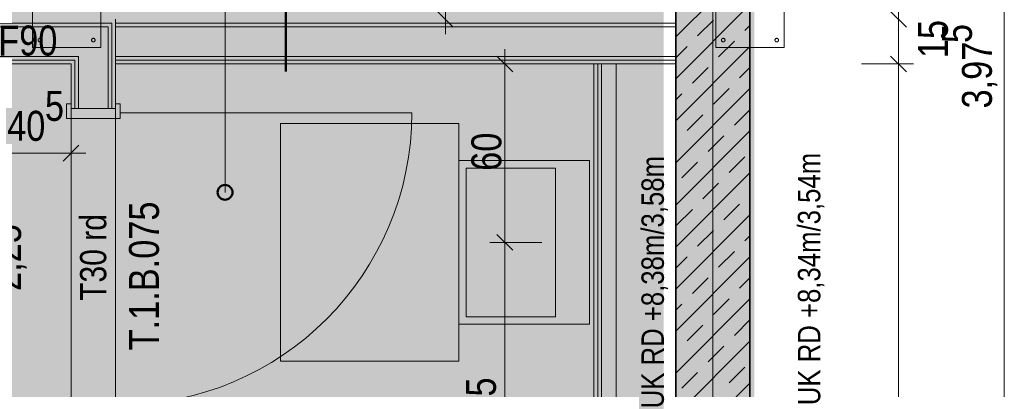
# Model space of a CAD drawing. Extents: x -620 to 300, y 62 to 1107.
# Tile 64 of 256: x -502 to -436, y 927 to 952. Entities that reach past the tile are written whole.
import ezdxf
from ezdxf.lldxf.tags import DXFTag

# ---------------------------------------------------------------- set-up
doc = ezdxf.new("R2010")
doc.units = 0
doc.layers.get('0').update_dxf_attribs({"lineweight": 35})
for name, color, linetype, lineweight, true_color in [('00 -Bauelemente -Dämmung innen', 7, 'Continuous', 9, 0xff7fe6), ('00 -Bauelemente -Gipskarton', 7, 'Continuous', 9, 0xff7fe6), ('00_Beschriftung UZ', 3, 'Continuous', 13, 0x00ff00), ('30 -34 Innenwände- 1 tragend', 7, 'Continuous', 13, 0xdd0806), ('30 -34 Innenwände- 2 nichttragend', 7, 'Continuous', 18, 0xff7fe6), ('30 -34 Innenwände- 4 Türen_Fenster', 9, 'Continuous', 15, 0x808080), ('40 -41 Abwasser_Wasser_Gas- 1 Abwasser + sanitäre Anlagen', 7, 'Continuous', 9, 0xff6633), ('60 -61 Ausstattung -1 Möbel -verdeckt', 9, 'grob-A06G9FRA8I', 13, 0x808080), ('70 -75 Raumstempel-2 Verweislinie', 1, 'Continuous', 9, 0xff0000), ('70 -76 Bemaßung- 2 Allgemein', 9, 'Continuous', 5, 0x808080), ('iwb_Layout BA_Markierung', 7, 'Continuous', 9, 0xbadcdc), ('iwb_Schraffur_ F90_feuerbestaendig', 1, 'Continuous', 13, 0xff0000), ('iwb_Schraffur_BW', 7, 'Continuous', 13, 0x7400e8), ('iwb_Sichtbeton', 2, 'Continuous', 50, 0xffff00), ('iwb_Sichtbeton-Shading', 2, 'Continuous', 50, 0xffff00)]:
    doc.layers.add(name, color=color, linetype=linetype, lineweight=lineweight, true_color=true_color)
for name, color, linetype, lineweight in [('70 -71 Achsen- 1 Gebäudeachsen', 7, 'STRICHPUNKT2-A06G9FR98I', 18), ('70 -75 Raumstempel- 3 Wandstempel', 7, 'Continuous', 50), ('Keine', 7, 'Continuous', 9), ('Keine-1', 7, 'Continuous', 15)]:
    doc.layers.add(name, color=color, linetype=linetype, lineweight=lineweight)
doc.styles.get("Standard").update_dxf_attribs({"font": 'ARIALN.TTF'})
tags = doc.linetypes.add('grob-A06G9FRA8I', pattern=[14, 3, -8, 3]).pattern_tags.tags
tags[8:9] = [DXFTag(74, 4), DXFTag(75, 0), DXFTag(340, '0'), DXFTag(46, 0.0), DXFTag(50, 0.0), DXFTag(44, 0.0), DXFTag(45, 0.0)]
tags[6:7] = [DXFTag(74, 4), DXFTag(75, 0), DXFTag(340, '0'), DXFTag(46, 0.0), DXFTag(50, 0.0), DXFTag(44, 0.0), DXFTag(45, 0.0)]
tags[4:5] = [DXFTag(74, 4), DXFTag(75, 0), DXFTag(340, '0'), DXFTag(46, 0.0), DXFTag(50, 0.0), DXFTag(44, 0.0), DXFTag(45, 0.0)]
tags = doc.linetypes.add('STRICHPUNKT2-A06G9FR98I', pattern=[12.7, 6.35, -3.175, 0, -3.175]).pattern_tags.tags
tags[10:11] = [DXFTag(74, 4), DXFTag(75, 0), DXFTag(340, '0'), DXFTag(46, 0.0), DXFTag(50, 0.0), DXFTag(44, 0.0), DXFTag(45, 0.0)]
tags[8:9] = [DXFTag(74, 4), DXFTag(75, 0), DXFTag(340, '0'), DXFTag(46, 0.0), DXFTag(50, 0.0), DXFTag(44, 0.0), DXFTag(45, 0.0)]
tags[6:7] = [DXFTag(74, 4), DXFTag(75, 0), DXFTag(340, '0'), DXFTag(46, 0.0), DXFTag(50, 0.0), DXFTag(44, 0.0), DXFTag(45, 0.0)]
tags[4:5] = [DXFTag(74, 4), DXFTag(75, 0), DXFTag(340, '0'), DXFTag(46, 0.0), DXFTag(50, 0.0), DXFTag(44, 0.0), DXFTag(45, 0.0)]

# ---------------------------------------------------------------- blocks, each defined once
blk = doc.blocks.new('Shading-A06G9FN58I', base_point=(42.225, 216.053))
at = {"layer": 'iwb_Sichtbeton-Shading', "color": 51, "true_color": 0xffff7f}
blk.add_solid([(-453.375, 988.053), (-452.775, 988.053), (-453.375, 831.053), (-452.775, 831.053)], dxfattribs=at)
blk = doc.blocks.new('Polygon-A06G9FR18I')
at = {"color": 0, "linetype": 'ByBlock', "lineweight": -2, "ltscale": 0.13}
blk.add_solid([(-459.025, 82.714), (-538.753, 82.502), (-458.857, 1079.919), (-538.753, 1079.919)], dxfattribs=at)
blk = doc.blocks.new('Referenz-A06G9FRB8I')
at = {"layer": '00 -Bauelemente -Dämmung innen', "color": 0, "linetype": 'Continuous', "ltscale": 0.13}
for p, q in [((-506.875, 951.053), (-496.275, 951.053)), ((-496.275, 945.553), (-496.275, 951.053)), ((-495.775, 951.053), (-458.075, 951.053)), ((-506.875, 949.053), (-498.275, 949.053)), ((-498.275, 945.553), (-498.275, 949.053)), ((-495.775, 949.053), (-458.075, 949.053)), ((-463.075, 948.553), (-463.075, 898.553)), ((-462.075, 948.553), (-462.075, 898.553))]:
    blk.add_line(p, q, dxfattribs=at)
at = {"layer": '00 -Bauelemente -Gipskarton', "color": 0, "linetype": 'Continuous', "ltscale": 0.13}
for p, q in [((-506.875, 951.303), (-496.025, 951.303)), ((-496.025, 945.553), (-496.025, 951.303)), ((-495.775, 945.553), (-495.775, 951.553)), ((-495.775, 951.303), (-458.075, 951.303)), ((-506.875, 951.053), (-496.275, 951.053)), ((-496.275, 945.553), (-496.275, 951.053)), ((-495.775, 951.053), (-458.075, 951.053)), ((-506.875, 949.053), (-498.275, 949.053)), ((-506.875, 948.803), (-498.525, 948.803)), ((-506.875, 948.553), (-498.775, 948.553)), ((-498.775, 945.553), (-498.775, 948.553)), ((-498.525, 945.553), (-498.525, 948.803)), ((-498.275, 945.553), (-498.275, 949.053)), ((-495.775, 949.053), (-458.075, 949.053)), ((-495.775, 948.803), (-458.075, 948.803)), ((-495.775, 948.553), (-458.075, 948.553)), ((-463.575, 948.553), (-463.575, 898.553)), ((-463.325, 948.553), (-463.325, 898.553)), ((-463.075, 948.553), (-463.075, 898.553))]:
    blk.add_line(p, q, dxfattribs=at)
at = {"layer": '30 -34 Innenwände- 1 tragend', "color": 0, "linetype": 'Continuous', "ltscale": 0.13}
for p, q in [((-458.075, 898.553), (-458.075, 988.053)), ((-453.075, 831.053), (-453.075, 988.053))]:
    blk.add_line(p, q, dxfattribs=at)
at = {"layer": '30 -34 Innenwände- 1 tragend', "color": 0, "lineweight": 35}
for p, q in [((-458.075, 898.553), (-458.075, 988.053)), ((-453.075, 831.053), (-453.075, 988.053))]:
    blk.add_line(p, q, dxfattribs=at)
at = {"layer": '30 -34 Innenwände- 1 tragend', "color": 0, "lineweight": 9}
for p, q in [((-458.075, 950.375), (-453.075, 955.375)), ((-458.075, 950.375), (-453.075, 955.375)), ((-458.075, 947.547), (-453.075, 952.547)), ((-458.075, 947.547), (-453.075, 952.547)), ((-456.6, 950.436), (-455.54, 951.496)), ((-456.6, 950.436), (-455.54, 951.496)), ((-453.418, 950.789), (-453.075, 951.132)), ((-453.418, 950.789), (-453.075, 951.132)), ((-455.186, 949.022), (-454.125, 950.082)), ((-455.186, 949.022), (-454.125, 950.082)), ((-458.075, 948.961), (-457.307, 949.729)), ((-458.075, 948.961), (-457.307, 949.729)), ((-458.075, 944.718), (-453.075, 949.718)), ((-458.075, 944.718), (-453.075, 949.718)), ((-456.954, 947.254), (-455.893, 948.314)), ((-456.954, 947.254), (-455.893, 948.314)), ((-453.772, 947.607), (-453.075, 948.304)), ((-453.772, 947.607), (-453.075, 948.304)), ((-458.075, 941.89), (-453.075, 946.89)), ((-458.075, 941.89), (-453.075, 946.89)), ((-458.075, 946.132), (-457.661, 946.547)), ((-458.075, 946.132), (-457.661, 946.547)), ((-455.54, 945.84), (-454.479, 946.9)), ((-455.54, 945.84), (-454.479, 946.9)), ((-457.307, 944.072), (-456.247, 945.132)), ((-457.307, 944.072), (-456.247, 945.132)), ((-454.125, 944.425), (-453.075, 945.475)), ((-454.125, 944.425), (-453.075, 945.475)), ((-458.075, 939.061), (-453.075, 944.061)), ((-458.075, 939.061), (-453.075, 944.061)), ((-458.075, 943.304), (-458.015, 943.365)), ((-458.075, 943.304), (-458.015, 943.365)), ((-455.893, 942.658), (-454.833, 943.718)), ((-455.893, 942.658), (-454.833, 943.718)), ((-457.661, 940.89), (-456.6, 941.95)), ((-457.661, 940.89), (-456.6, 941.95)), ((-454.479, 941.243), (-453.418, 942.304)), ((-454.479, 941.243), (-453.418, 942.304)), ((-458.075, 936.233), (-453.075, 941.233)), ((-458.075, 936.233), (-453.075, 941.233)), ((-456.247, 939.476), (-455.186, 940.536)), ((-456.247, 939.476), (-455.186, 940.536)), ((-458.015, 937.708), (-456.954, 938.769)), ((-458.015, 937.708), (-456.954, 938.769)), ((-454.833, 938.061), (-453.772, 939.122)), ((-454.833, 938.061), (-453.772, 939.122)), ((-458.075, 933.404), (-453.075, 938.404)), ((-458.075, 933.404), (-453.075, 938.404)), ((-456.6, 936.294), (-455.54, 937.354)), ((-456.6, 936.294), (-455.54, 937.354)), ((-453.418, 936.647), (-453.075, 936.99)), ((-453.418, 936.647), (-453.075, 936.99)), ((-455.186, 934.879), (-454.125, 935.94)), ((-455.186, 934.879), (-454.125, 935.94)), ((-458.075, 934.819), (-457.307, 935.587)), ((-458.075, 934.819), (-457.307, 935.587)), ((-458.075, 930.576), (-453.075, 935.576)), ((-458.075, 930.576), (-453.075, 935.576)), ((-456.954, 933.112), (-455.893, 934.172)), ((-456.954, 933.112), (-455.893, 934.172)), ((-453.772, 933.465), (-453.075, 934.162)), ((-453.772, 933.465), (-453.075, 934.162)), ((-458.075, 927.748), (-453.075, 932.748)), ((-458.075, 927.748), (-453.075, 932.748)), ((-455.54, 931.697), (-454.479, 932.758)), ((-455.54, 931.697), (-454.479, 932.758)), ((-458.075, 931.99), (-457.661, 932.405)), ((-458.075, 931.99), (-457.661, 932.405)), ((-454.125, 930.283), (-453.075, 931.333)), ((-454.125, 930.283), (-453.075, 931.333)), ((-457.307, 929.93), (-456.247, 930.99)), ((-457.307, 929.93), (-456.247, 930.99)), ((-458.075, 924.919), (-453.075, 929.919)), ((-458.075, 924.919), (-453.075, 929.919)), ((-458.075, 929.162), (-458.015, 929.223)), ((-458.075, 929.162), (-458.015, 929.223)), ((-455.893, 928.515), (-454.833, 929.576)), ((-455.893, 928.515), (-454.833, 929.576)), ((-454.479, 927.101), (-453.418, 928.162)), ((-454.479, 927.101), (-453.418, 928.162)), ((-457.661, 926.748), (-456.6, 927.808)), ((-457.661, 926.748), (-456.6, 927.808)), ((-458.075, 922.091), (-453.075, 927.091)), ((-458.075, 922.091), (-453.075, 927.091))]:
    blk.add_line(p, q, dxfattribs=at)
at = {"layer": '30 -34 Innenwände- 2 nichttragend', "color": 0, "linetype": 'Continuous', "ltscale": 0.18}
for p, q in [((-495.775, 945.553), (-495.775, 951.553)), ((-506.875, 948.553), (-498.775, 948.553)), ((-495.775, 948.553), (-458.075, 948.553)), ((-463.575, 948.553), (-463.575, 898.553)), ((-462.075, 948.553), (-462.075, 898.553)), ((-498.775, 945.553), (-498.775, 948.253)), ((-498.775, 945.553), (-498.775, 945.873)), ((-495.775, 945.553), (-495.775, 945.873))]:
    blk.add_line(p, q, dxfattribs=at)
at = {"layer": '30 -34 Innenwände- 4 Türen_Fenster', "color": 0}
for p, q in [((-499.075, 944.873), (-499.075, 945.873)), ((-499.075, 945.873), (-498.775, 945.873)), ((-498.775, 945.873), (-498.775, 945.553)), ((-495.775, 945.873), (-495.475, 945.873)), ((-495.775, 945.553), (-495.775, 945.873)), ((-495.475, 945.873), (-495.475, 945.273)), ((-498.775, 945.553), (-495.775, 945.553)), ((-495.475, 945.273), (-495.475, 944.873)), ((-495.475, 944.873), (-499.075, 944.873))]:
    blk.add_line(p, q, dxfattribs=at)
at = {"layer": '30 -34 Innenwände- 4 Türen_Fenster', "color": 0, "linetype": 'grob-A06G9FRA8I', "ltscale": 0.15}
for p, q in [((-498.775, 925.353), (-498.775, 945.553)), ((-495.775, 925.353), (-495.775, 945.553)), ((-495.475, 945.273), (-475.835, 945.273))]:
    blk.add_line(p, q, dxfattribs=at)
blk.add_ellipse((-495.475, 945.273), major_axis=(0, -19.64), ratio=1, start_param=0, end_param=1.570796, dxfattribs=at)
at = {"layer": '40 -41 Abwasser_Wasser_Gas- 1 Abwasser + sanitäre Anlagen', "color": 0, "linetype": 'Continuous', "ltscale": 0.13}
for p, q in [((-472.675, 942.053), (-463.875, 942.053)), ((-472.675, 931.053), (-472.675, 942.053)), ((-463.875, 942.053), (-463.875, 931.053)), ((-472.175, 941.553), (-466.175, 941.553)), ((-472.175, 931.553), (-472.175, 941.553)), ((-466.175, 941.553), (-466.175, 931.553)), ((-466.175, 931.553), (-472.175, 931.553)), ((-463.875, 931.053), (-472.675, 931.053))]:
    blk.add_line(p, q, dxfattribs=at)
at = {"layer": '60 -61 Ausstattung -1 Möbel -verdeckt', "color": 0, "linetype": 'grob-A06G9FRA8I', "ltscale": 0.13}
for p, q in [((-484.675, 928.553), (-484.675, 944.553)), ((-484.675, 944.553), (-472.675, 944.553)), ((-472.675, 944.553), (-472.675, 928.553)), ((-472.675, 928.553), (-484.675, 928.553))]:
    blk.add_line(p, q, dxfattribs=at)
at = {"layer": '70 -71 Achsen- 1 Gebäudeachsen', "color": 0, "linetype": 'STRICHPUNKT2-A06G9FR98I', "ltscale": 0.18}
blk.add_line((-455.575, 1076.993), (-455.575, 77.553), dxfattribs=at)
at = {"layer": '70 -75 Raumstempel- 3 Wandstempel', "color": 0, "linetype": 'Continuous', "ltscale": 0.5}
blk.add_line((-484.32, 952.053), (-484.32, 948.053), dxfattribs=at)
at = {"layer": '70 -75 Raumstempel-2 Verweislinie', "color": 0, "linetype": 'Continuous', "ltscale": 0.13}
blk.add_line((-488.408, 1068.119), (-488.408, 939.914), dxfattribs=at)
at = {"layer": '70 -75 Raumstempel-2 Verweislinie', "color": 0}
blk.add_line((-488.408, 1068.119), (-488.408, 939.914), dxfattribs=at)
at = {"layer": '70 -75 Raumstempel-2 Verweislinie', "color": 0, "linetype": 'ByBlock', "lineweight": 50, "ltscale": 0.5}
blk.add_circle((-488.408, 939.914), 0.5, dxfattribs=at)
at = {"layer": '70 -76 Bemaßung- 2 Allgemein', "color": 0, "linetype": 'Continuous', "ltscale": 0.13}
for p, q in [((-435.955, 909.614), (-435.955, 986.993)), ((-473.575, 950.553), (-473.575, 952.614)), ((-443.075, 950.553), (-443.075, 952.614)), ((-443.075, 950.553), (-443.075, 952.614)), ((-443.075, 948.553), (-443.075, 951.553)), ((-469.575, 949.553), (-469.575, 947.493)), ((-443.075, 949.553), (-443.075, 947.493)), ((-443.075, 949.553), (-443.075, 947.493)), ((-467.075, 948.553), (-470.575, 948.553)), ((-445.575, 948.553), (-442.075, 948.553)), ((-445.575, 948.553), (-442.075, 948.553)), ((-469.575, 937.614), (-469.575, 947.493)), ((-443.075, 899.614), (-443.075, 947.493)), ((-443.075, 947.493), (-443.075, 946.432)), ((-498.775, 945.053), (-498.775, 941.553)), ((-499.836, 942.553), (-505.815, 942.553)), ((-497.775, 942.553), (-499.836, 942.553)), ((-469.575, 935.553), (-469.575, 937.614)), ((-469.575, 937.553), (-469.575, 935.493)), ((-467.075, 936.553), (-470.575, 936.553)), ((-467.075, 936.553), (-470.575, 936.553)), ((-469.575, 914.614), (-469.575, 935.493))]:
    blk.add_line(p, q, dxfattribs=at)
at = {"layer": '70 -76 Bemaßung- 2 Allgemein', "color": 0, "linetype": 'Continuous', "lineweight": 20, "ltscale": 0.2}
for p, q in [((-473.045, 951.023), (-474.106, 952.084)), ((-442.545, 951.023), (-443.606, 952.084)), ((-442.545, 951.023), (-443.606, 952.084)), ((-470.106, 949.084), (-469.045, 948.023)), ((-443.606, 949.084), (-442.545, 948.023)), ((-443.606, 949.084), (-442.545, 948.023)), ((-498.245, 943.084), (-499.306, 942.023)), ((-469.045, 936.023), (-470.106, 937.084)), ((-470.106, 937.084), (-469.045, 936.023))]:
    blk.add_line(p, q, dxfattribs=at)
at = {"layer": 'Keine-1', "color": 0, "linetype": 'grob-A06G9FRA8I', "lineweight": 9, "ltscale": 0.13}
for p, q in [((-501.375, 949.653), (-501.375, 954.253)), ((-496.775, 954.253), (-496.775, 949.653)), ((-455.375, 949.653), (-455.375, 954.253)), ((-450.775, 954.253), (-450.775, 949.653)), ((-500.995, 950.165), (-500.993, 950.177)), ((-500.995, 950.153), (-500.995, 950.165)), ((-500.995, 950.141), (-500.995, 950.153)), ((-500.993, 950.13), (-500.995, 950.141)), ((-500.993, 950.177), (-500.99, 950.188)), ((-500.99, 950.118), (-500.993, 950.13)), ((-500.99, 950.188), (-500.986, 950.199)), ((-500.986, 950.107), (-500.99, 950.118)), ((-500.986, 950.199), (-500.981, 950.21)), ((-500.981, 950.097), (-500.986, 950.107)), ((-500.981, 950.21), (-500.975, 950.22)), ((-500.975, 950.086), (-500.981, 950.097)), ((-500.975, 950.22), (-500.968, 950.229)), ((-500.968, 950.077), (-500.975, 950.086)), ((-500.968, 950.229), (-500.96, 950.238)), ((-500.96, 950.068), (-500.968, 950.077)), ((-500.96, 950.238), (-500.952, 950.246)), ((-500.952, 950.06), (-500.96, 950.068)), ((-500.952, 950.246), (-500.942, 950.253)), ((-500.942, 950.053), (-500.952, 950.06)), ((-500.942, 950.253), (-500.932, 950.259)), ((-500.932, 950.047), (-500.942, 950.053)), ((-500.932, 950.259), (-500.921, 950.264)), ((-500.921, 950.042), (-500.932, 950.047)), ((-500.921, 950.264), (-500.91, 950.268)), ((-500.91, 950.038), (-500.921, 950.042)), ((-500.91, 950.268), (-500.899, 950.271)), ((-500.899, 950.035), (-500.91, 950.038)), ((-500.899, 950.271), (-500.887, 950.273)), ((-500.887, 950.034), (-500.899, 950.035)), ((-500.887, 950.273), (-500.875, 950.273)), ((-500.875, 950.033), (-500.887, 950.034)), ((-500.875, 950.273), (-500.864, 950.273)), ((-500.864, 950.034), (-500.875, 950.033)), ((-500.864, 950.273), (-500.852, 950.271)), ((-500.852, 950.035), (-500.864, 950.034)), ((-500.852, 950.271), (-500.841, 950.268)), ((-500.841, 950.038), (-500.852, 950.035)), ((-500.841, 950.268), (-500.83, 950.264)), ((-500.83, 950.042), (-500.841, 950.038)), ((-500.83, 950.264), (-500.819, 950.259)), ((-500.819, 950.047), (-500.83, 950.042)), ((-500.819, 950.259), (-500.809, 950.253)), ((-500.809, 950.053), (-500.819, 950.047)), ((-500.809, 950.253), (-500.799, 950.246)), ((-500.799, 950.06), (-500.809, 950.053)), ((-500.799, 950.246), (-500.791, 950.238)), ((-500.791, 950.068), (-500.799, 950.06)), ((-500.791, 950.238), (-500.783, 950.229)), ((-500.783, 950.077), (-500.791, 950.068)), ((-500.783, 950.229), (-500.776, 950.22)), ((-500.776, 950.086), (-500.783, 950.077)), ((-500.776, 950.22), (-500.77, 950.21)), ((-500.77, 950.097), (-500.776, 950.086)), ((-500.77, 950.21), (-500.765, 950.199)), ((-500.765, 950.107), (-500.77, 950.097)), ((-500.765, 950.199), (-500.761, 950.188)), ((-500.761, 950.118), (-500.765, 950.107)), ((-500.761, 950.188), (-500.758, 950.177)), ((-500.758, 950.13), (-500.761, 950.118)), ((-500.758, 950.177), (-500.756, 950.165)), ((-500.756, 950.141), (-500.758, 950.13)), ((-500.756, 950.165), (-500.755, 950.153)), ((-500.755, 950.153), (-500.756, 950.141)), ((-497.395, 950.165), (-497.393, 950.177)), ((-497.395, 950.153), (-497.395, 950.165)), ((-497.395, 950.141), (-497.395, 950.153)), ((-497.393, 950.13), (-497.395, 950.141)), ((-497.393, 950.177), (-497.39, 950.188)), ((-497.39, 950.118), (-497.393, 950.13)), ((-497.39, 950.188), (-497.386, 950.199)), ((-497.386, 950.107), (-497.39, 950.118)), ((-497.386, 950.199), (-497.381, 950.21)), ((-497.381, 950.097), (-497.386, 950.107)), ((-497.381, 950.21), (-497.375, 950.22)), ((-497.375, 950.086), (-497.381, 950.097)), ((-497.375, 950.22), (-497.368, 950.229)), ((-497.368, 950.077), (-497.375, 950.086)), ((-497.368, 950.229), (-497.36, 950.238)), ((-497.36, 950.068), (-497.368, 950.077)), ((-497.36, 950.238), (-497.352, 950.246)), ((-497.352, 950.06), (-497.36, 950.068)), ((-497.352, 950.246), (-497.342, 950.253)), ((-497.342, 950.053), (-497.352, 950.06)), ((-497.342, 950.253), (-497.332, 950.259)), ((-497.332, 950.047), (-497.342, 950.053)), ((-497.332, 950.259), (-497.321, 950.264)), ((-497.321, 950.042), (-497.332, 950.047)), ((-497.321, 950.264), (-497.31, 950.268)), ((-497.31, 950.038), (-497.321, 950.042)), ((-497.31, 950.268), (-497.299, 950.271)), ((-497.299, 950.035), (-497.31, 950.038)), ((-497.299, 950.271), (-497.287, 950.273)), ((-497.287, 950.034), (-497.299, 950.035)), ((-497.287, 950.273), (-497.275, 950.273)), ((-497.275, 950.033), (-497.287, 950.034)), ((-497.275, 950.273), (-497.264, 950.273)), ((-497.264, 950.034), (-497.275, 950.033)), ((-497.264, 950.273), (-497.252, 950.271)), ((-497.252, 950.035), (-497.264, 950.034)), ((-497.252, 950.271), (-497.241, 950.268)), ((-497.241, 950.038), (-497.252, 950.035)), ((-497.241, 950.268), (-497.23, 950.264)), ((-497.23, 950.042), (-497.241, 950.038)), ((-497.23, 950.264), (-497.219, 950.259)), ((-497.219, 950.047), (-497.23, 950.042)), ((-497.219, 950.259), (-497.209, 950.253)), ((-497.209, 950.053), (-497.219, 950.047)), ((-497.209, 950.253), (-497.199, 950.246)), ((-497.199, 950.06), (-497.209, 950.053)), ((-497.199, 950.246), (-497.191, 950.238)), ((-497.191, 950.068), (-497.199, 950.06)), ((-497.191, 950.238), (-497.183, 950.229)), ((-497.183, 950.077), (-497.191, 950.068)), ((-497.183, 950.229), (-497.176, 950.22)), ((-497.176, 950.086), (-497.183, 950.077)), ((-497.176, 950.22), (-497.17, 950.21)), ((-497.17, 950.097), (-497.176, 950.086)), ((-497.17, 950.21), (-497.165, 950.199)), ((-497.165, 950.107), (-497.17, 950.097)), ((-497.165, 950.199), (-497.161, 950.188)), ((-497.161, 950.118), (-497.165, 950.107)), ((-497.161, 950.188), (-497.158, 950.177)), ((-497.158, 950.13), (-497.161, 950.118)), ((-497.158, 950.177), (-497.156, 950.165)), ((-497.156, 950.141), (-497.158, 950.13)), ((-497.156, 950.165), (-497.155, 950.153)), ((-497.155, 950.153), (-497.156, 950.141)), ((-454.995, 950.165), (-454.993, 950.177)), ((-454.995, 950.153), (-454.995, 950.165)), ((-454.995, 950.141), (-454.995, 950.153)), ((-454.993, 950.13), (-454.995, 950.141)), ((-454.993, 950.177), (-454.99, 950.188)), ((-454.99, 950.118), (-454.993, 950.13)), ((-454.99, 950.188), (-454.986, 950.199)), ((-454.986, 950.107), (-454.99, 950.118)), ((-454.986, 950.199), (-454.981, 950.21)), ((-454.981, 950.097), (-454.986, 950.107)), ((-454.981, 950.21), (-454.975, 950.22)), ((-454.975, 950.086), (-454.981, 950.097)), ((-454.975, 950.22), (-454.968, 950.229)), ((-454.968, 950.077), (-454.975, 950.086)), ((-454.968, 950.229), (-454.96, 950.238)), ((-454.96, 950.068), (-454.968, 950.077)), ((-454.96, 950.238), (-454.952, 950.246)), ((-454.952, 950.06), (-454.96, 950.068)), ((-454.952, 950.246), (-454.942, 950.253)), ((-454.942, 950.053), (-454.952, 950.06)), ((-454.942, 950.253), (-454.932, 950.259)), ((-454.932, 950.047), (-454.942, 950.053)), ((-454.932, 950.259), (-454.921, 950.264)), ((-454.921, 950.042), (-454.932, 950.047)), ((-454.921, 950.264), (-454.91, 950.268)), ((-454.91, 950.038), (-454.921, 950.042)), ((-454.91, 950.268), (-454.899, 950.271)), ((-454.899, 950.035), (-454.91, 950.038)), ((-454.899, 950.271), (-454.887, 950.273)), ((-454.887, 950.034), (-454.899, 950.035)), ((-454.887, 950.273), (-454.875, 950.273)), ((-454.875, 950.033), (-454.887, 950.034)), ((-454.875, 950.273), (-454.864, 950.273)), ((-454.864, 950.034), (-454.875, 950.033)), ((-454.864, 950.273), (-454.852, 950.271)), ((-454.852, 950.035), (-454.864, 950.034)), ((-454.852, 950.271), (-454.841, 950.268)), ((-454.841, 950.038), (-454.852, 950.035)), ((-454.841, 950.268), (-454.83, 950.264)), ((-454.83, 950.042), (-454.841, 950.038)), ((-454.83, 950.264), (-454.819, 950.259)), ((-454.819, 950.047), (-454.83, 950.042)), ((-454.819, 950.259), (-454.809, 950.253)), ((-454.809, 950.053), (-454.819, 950.047)), ((-454.809, 950.253), (-454.799, 950.246)), ((-454.799, 950.06), (-454.809, 950.053)), ((-454.799, 950.246), (-454.791, 950.238)), ((-454.791, 950.068), (-454.799, 950.06)), ((-454.791, 950.238), (-454.783, 950.229)), ((-454.783, 950.077), (-454.791, 950.068)), ((-454.783, 950.229), (-454.776, 950.22)), ((-454.776, 950.086), (-454.783, 950.077)), ((-454.776, 950.22), (-454.77, 950.21)), ((-454.77, 950.097), (-454.776, 950.086)), ((-454.77, 950.21), (-454.765, 950.199)), ((-454.765, 950.107), (-454.77, 950.097)), ((-454.765, 950.199), (-454.761, 950.188)), ((-454.761, 950.118), (-454.765, 950.107)), ((-454.761, 950.188), (-454.758, 950.177)), ((-454.758, 950.13), (-454.761, 950.118)), ((-454.758, 950.177), (-454.756, 950.165)), ((-454.756, 950.141), (-454.758, 950.13)), ((-454.756, 950.165), (-454.755, 950.153)), ((-454.755, 950.153), (-454.756, 950.141)), ((-451.395, 950.165), (-451.393, 950.177)), ((-451.395, 950.153), (-451.395, 950.165)), ((-451.395, 950.141), (-451.395, 950.153)), ((-451.393, 950.13), (-451.395, 950.141)), ((-451.393, 950.177), (-451.39, 950.188)), ((-451.39, 950.118), (-451.393, 950.13)), ((-451.39, 950.188), (-451.386, 950.199)), ((-451.386, 950.107), (-451.39, 950.118)), ((-451.386, 950.199), (-451.381, 950.21)), ((-451.381, 950.097), (-451.386, 950.107)), ((-451.381, 950.21), (-451.375, 950.22)), ((-451.375, 950.086), (-451.381, 950.097)), ((-451.375, 950.22), (-451.368, 950.229)), ((-451.368, 950.077), (-451.375, 950.086)), ((-451.368, 950.229), (-451.36, 950.238)), ((-451.36, 950.068), (-451.368, 950.077)), ((-451.36, 950.238), (-451.352, 950.246)), ((-451.352, 950.06), (-451.36, 950.068)), ((-451.352, 950.246), (-451.342, 950.253)), ((-451.342, 950.053), (-451.352, 950.06)), ((-451.342, 950.253), (-451.332, 950.259)), ((-451.332, 950.047), (-451.342, 950.053)), ((-451.332, 950.259), (-451.321, 950.264)), ((-451.321, 950.042), (-451.332, 950.047)), ((-451.321, 950.264), (-451.31, 950.268)), ((-451.31, 950.038), (-451.321, 950.042)), ((-451.31, 950.268), (-451.299, 950.271)), ((-451.299, 950.035), (-451.31, 950.038)), ((-451.299, 950.271), (-451.287, 950.273)), ((-451.287, 950.034), (-451.299, 950.035)), ((-451.287, 950.273), (-451.275, 950.273)), ((-451.275, 950.033), (-451.287, 950.034)), ((-451.275, 950.273), (-451.264, 950.273)), ((-451.264, 950.034), (-451.275, 950.033)), ((-451.264, 950.273), (-451.252, 950.271)), ((-451.252, 950.035), (-451.264, 950.034)), ((-451.252, 950.271), (-451.241, 950.268)), ((-451.241, 950.038), (-451.252, 950.035)), ((-451.241, 950.268), (-451.23, 950.264)), ((-451.23, 950.042), (-451.241, 950.038)), ((-451.23, 950.264), (-451.219, 950.259)), ((-451.219, 950.047), (-451.23, 950.042)), ((-451.219, 950.259), (-451.209, 950.253)), ((-451.209, 950.053), (-451.219, 950.047)), ((-451.209, 950.253), (-451.199, 950.246)), ((-451.199, 950.06), (-451.209, 950.053)), ((-451.199, 950.246), (-451.191, 950.238)), ((-451.191, 950.068), (-451.199, 950.06)), ((-451.191, 950.238), (-451.183, 950.229)), ((-451.183, 950.077), (-451.191, 950.068)), ((-451.183, 950.229), (-451.176, 950.22)), ((-451.176, 950.086), (-451.183, 950.077)), ((-451.176, 950.22), (-451.17, 950.21)), ((-451.17, 950.097), (-451.176, 950.086)), ((-451.17, 950.21), (-451.165, 950.199)), ((-451.165, 950.107), (-451.17, 950.097)), ((-451.165, 950.199), (-451.161, 950.188)), ((-451.161, 950.118), (-451.165, 950.107)), ((-451.161, 950.188), (-451.158, 950.177)), ((-451.158, 950.13), (-451.161, 950.118)), ((-451.158, 950.177), (-451.156, 950.165)), ((-451.156, 950.141), (-451.158, 950.13)), ((-451.156, 950.165), (-451.155, 950.153)), ((-451.155, 950.153), (-451.156, 950.141)), ((-496.775, 949.653), (-501.375, 949.653)), ((-450.775, 949.653), (-455.375, 949.653))]:
    blk.add_line(p, q, dxfattribs=at)
at = {"layer": '00_Beschriftung UZ', "color": 0, "linetype": 'Continuous', "ltscale": 0.13, "char_height": 1.51033, "attachment_point": 1, "rotation": 90}
for s, insert in [('{\\fArial Narrow;UK RD +8,38m/3,58m}', (-460.38, 925.39)), ('{\\fArial Narrow;UK RD +8,34m/3,54m}', (-449.851, 925.604))]:
    blk.add_mtext(s, dxfattribs=dict(at, insert=insert))
at = {"layer": '70 -75 Raumstempel- 3 Wandstempel', "color": 0, "linetype": 'Continuous', "ltscale": 0.5, "insert": (-503.673, 951.132), "char_height": 2.01377, "attachment_point": 1}
blk.add_mtext('{\\fArial Narrow;F90}', dxfattribs=at)
at = {"layer": '70 -76 Bemaßung- 2 Allgemein', "color": 0, "linetype": 'Continuous', "ltscale": 0.13, "char_height": 2.01377, "attachment_point": 1, "rotation": 90}
for s, insert in [('{\\fArial Narrow;15}', (-441.77, 948.941)), ('{\\fArial Narrow;5}', (-440.148, 949.955)), ('{\\fArial Narrow;3,97}', (-438.806, 945.557)), ('{\\fArial Narrow;60}', (-471.826, 941.365)), ('{\\fArial Narrow;2,25}', (-504.157, 933.288)), ('{\\fArial Narrow;1,15}', (-472.191, 922.979))]:
    blk.add_mtext(s, dxfattribs=dict(at, insert=insert))
at = {"layer": '70 -76 Bemaßung- 2 Allgemein', "color": 0, "linetype": 'Continuous', "ltscale": 0.13, "char_height": 2.01377, "attachment_point": 1}
for s, insert in [('{\\fArial Narrow;5}', (-500.531, 946.738)), ('{\\fArial Narrow;40}', (-503.073, 945.395))]:
    blk.add_mtext(s, dxfattribs=dict(at, insert=insert))
at = {"layer": 'Keine', "color": 0, "linetype": 'Continuous', "ltscale": 0.13, "attachment_point": 1, "rotation": 90}
for s, insert, char_height in [('{\\fArial Narrow;T.1.B.075}', (-494.874, 929.294), 2.01377), ('{\\fArial Narrow;T30 rd}', (-498.169, 932.621), 1.76205)]:
    blk.add_mtext(s, dxfattribs=dict(at, insert=insert, char_height=char_height))
blk = doc.blocks.new('Referenz-A06G9FRD8I')
at = {"layer": 'iwb_Schraffur_ F90_feuerbestaendig', "linetype": 'Continuous', "ltscale": 0.13}
blk.add_hatch(color=256, dxfattribs=at).paths.add_polyline_path([(-506.875, 951.553), (-495.775, 951.553), (-495.775, 945.553), (-498.775, 945.553), (-498.775, 948.553), (-506.875, 948.553)])
at = {"layer": 'iwb_Schraffur_BW', "linetype": 'Continuous', "ltscale": 0.13}
blk.add_solid([(-458.075, 823.053), (-458.075, 999.153), (-453.075, 823.053), (-453.075, 999.153)], dxfattribs=at)
at = {"layer": 'iwb_Sichtbeton', "linetype": 'Continuous', "ltscale": 0.5}
blk.add_solid([(-453.375, 988.053), (-452.775, 988.053), (-453.375, 831.053), (-452.775, 831.053)], dxfattribs=at)

msp = doc.modelspace()

# ---------------------------------------------------------------- block references
at = {"color": 8, "lineweight": 25, "ltscale": 0.25, "true_color": 0x808080}
for name in ['Referenz-A06G9FRB8I', 'Referenz-A06G9FRD8I']:
    msp.add_blockref(name, (0, 0), dxfattribs=at)
msp.add_blockref('Shading-A06G9FN58I', (42.225, 216.053))
at = {"layer": 'iwb_Layout BA_Markierung', "ltscale": 0.13}
msp.add_blockref('Polygon-A06G9FR18I', (0, 0), dxfattribs=at)

doc.saveas('drawing.dxf')
